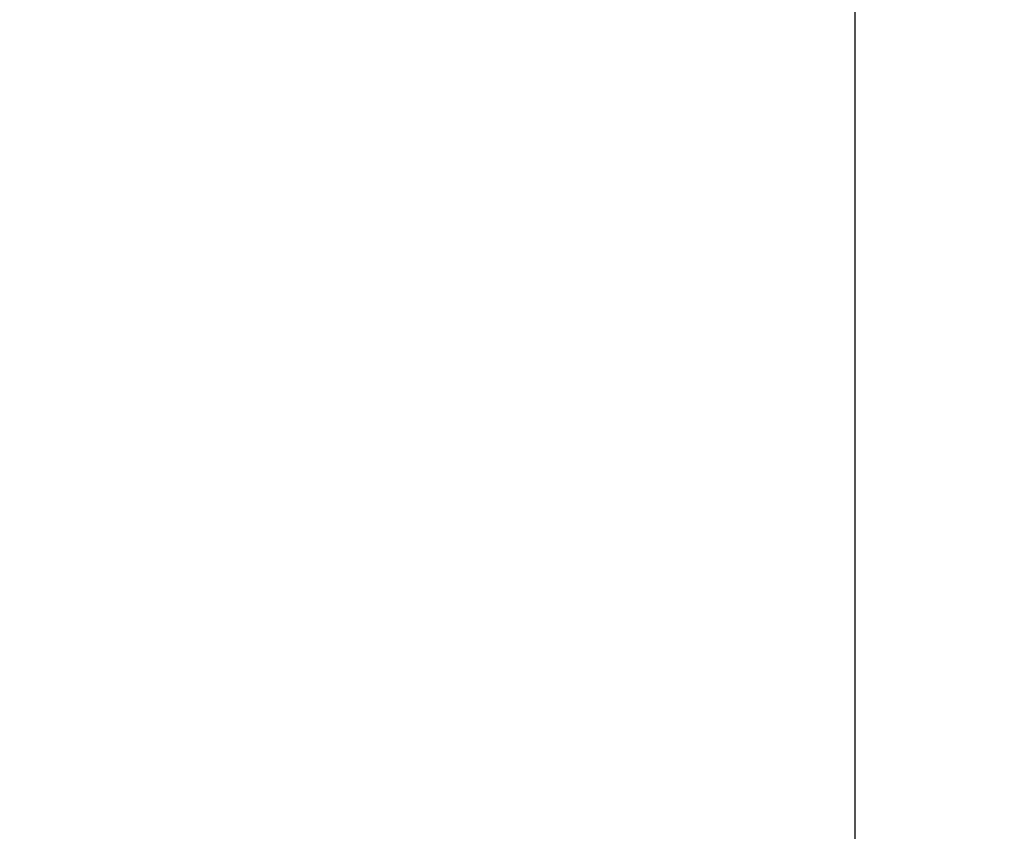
# Model space of a CAD drawing. Header units: millimetres. Extents: x -48448 to 452754, y -13941 to 17062.
# Tile 215 of 256: x 15360.58 to 15363.28, y 3598.24 to 3600.47. Entities that reach past the tile are written whole.
import ezdxf

# ---------------------------------------------------------------- set-up
doc = ezdxf.new("R2010")
doc.units = ezdxf.units.MM

msp = doc.modelspace()

# ---------------------------------------------------------------- hatches: boundary and pattern name
at = {"lineweight": 9}
h = msp.add_hatch(dxfattribs=at)
h.set_pattern_fill('ANSI31', color=256)
h.set_pattern_definition([(45, (-70561.6295, 42151.864), (-2.24506403, 2.24506403), [])])
h.paths.add_polyline_path([(15468.8829, 3594.5862), (15468.8829, 3597.0862), (15398.8829, 3597.0862), (15398.8829, 3527.0862), (15401.3829, 3527.0862, 0.414214), (15405.8829, 3531.5862), (15405.8829, 3581.0862, -0.414214), (15414.8829, 3590.0862), (15464.3829, 3590.0862, 0.414214)])
h.paths.add_polyline_path([(15422.8686, 3605.0862), (15422.8686, 3608.0862), (15362.8686, 3608.0862), (15362.8686, 3568.0862), (15365.8686, 3568.0862, 0.414214), (15368.8686, 3571.0862), (15368.8686, 3596.0862, -0.414214), (15374.8686, 3602.0862), (15419.8686, 3602.0862, 0.414214)])
h = msp.add_hatch()
h.set_pattern_fill('ANSI33', color=256, scale=50)
h.set_pattern_definition([(45, (-70561.63, 42313.1), (-224.5064, 224.5064), []), (45, (-70337.12, 42313.1), (-224.5064, 224.5064), [158.75, -79.375])])
h.paths.add_polyline_path([(14973.8829, 2462.6319), (15373.8834, 2462.6319), (15373.8829, 3568.0837), (15362.8686, 3568.0862), (15362.8686, 3602.0862), (14973.8829, 3602.0862)])

# ---------------------------------------------------------------- linework, layer by layer
msp.add_lwpolyline([(15362.8686, 3568.0862), (15362.8686, 3608.0862), (15422.8686, 3608.0862), (15422.8686, 3605.0862, -0.414214), (15419.8686, 3602.0862), (15374.8686, 3602.0862, 0.414214), (15368.8686, 3596.0862), (15368.8686, 3571.0862, -0.414214), (15365.8686, 3568.0862), (15362.8686, 3568.0862)], format="xyb")

doc.saveas('drawing.dxf')
